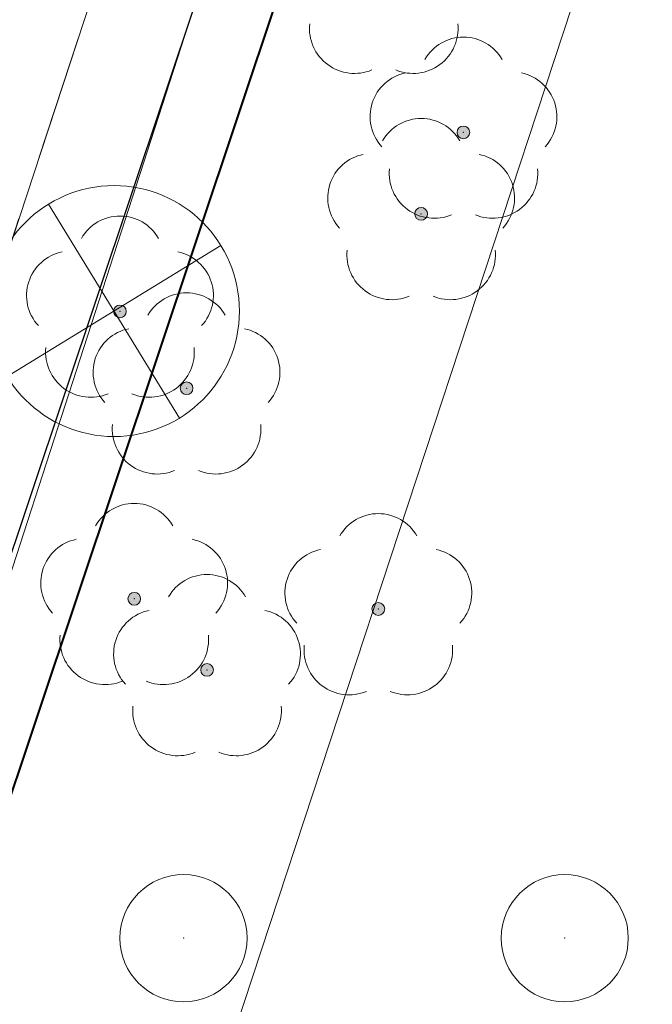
# Model space of a CAD drawing. Header units: metres. Extents: x 6599594 to 6600699, y 5687867 to 5691114.
# Tile 76 of 256: x 6599872 to 6599877, y 5688601 to 5688609. Entities that reach past the tile are written whole.
import ezdxf

# ---------------------------------------------------------------- set-up
doc = ezdxf.new("R2010")
doc.units = ezdxf.units.M
doc.header["$MEASUREMENT"] = 0
for name, pattern in [('1', [0]), ('3_EGBZ', [1.5, 1, -0.5]), ('BTO', [0]), ('BUF', [0]), ('L_0_04', [1.5, 1, -0.5]), ('UPT', [0]), ('UPW', [0])]:
    doc.linetypes.add(name, pattern=pattern)
doc.layers.get('0').update_dxf_attribs({"color": 253, "linetype": 'CONTINUOUS', "lineweight": 13})
for name, color, linetype, lineweight in [('_dren', 30, '3_EGBZ', 40), ('_kolor chodnik', 50, '1', 5), ('_kolor jezdnia', 4, '1', 0), ('_kolor zjazdy kostka', 7, '1', 5), ('_kolor ścieżka @ 1', 10, '1', 0), ('_podział mój', 201, 'BTO', 40), ('_row', 150, 'CONTINUOUS', 30), ('_wycinka', 10, 'BUF', 15), ('OT_Komunikacja', 7, 'CONTINUOUS', 0), ('OT_ZagospodarowanieTerenu', 7, 'CONTINUOUS', 0), ('OT_ZagospodarowanieTerenu_P', 7, 'CONTINUOUS', 0), ('UTTPOM_L_0', 30, 'UPT', 9), ('UWWPM_L_0', 5, 'UPW', 9)]:
    doc.layers.add(name, color=color, linetype=linetype, lineweight=lineweight)
pattern_1 = [(45, (0, 0), (-0.1414213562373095, 0.1414213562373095), []), (135, (0, 0), (-0.1414213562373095, -0.1414213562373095), [])]

# ---------------------------------------------------------------- blocks, each defined once
blk = doc.blocks.new('ddddd')
at = {"layer": '_wycinka'}
for p, q in [((6600244.106448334, 5690836.218476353), (6600245.135551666, 5690834.535523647)), ((6600245.462476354, 5690835.891551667), (6600243.779523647, 5690834.862448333))]:
    blk.add_line(p, q, dxfattribs=at)
blk.add_circle((6600244.621, 5690835.377), 0.986329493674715, dxfattribs=at)
blk = doc.blocks.new('230')
at = {"color": 0, "linetype": 'Continuous', "lineweight": 18}
blk.add_circle((0, 0), 1, dxfattribs=at)
blk = doc.blocks.new('147')
at = {"linetype": 'Continuous', "lineweight": 18}
blk.add_hatch(color=0, dxfattribs=at).paths.add_polyline_path([(0, -0.1, 1), (0, 0.1, 1)])
at = {"color": 0, "linetype": 'Continuous', "lineweight": 18}
blk.add_circle((0, 0), 0.1, dxfattribs=at)
for centre, radius, start, end in [((0, 0.8), 0.7, 29.8459319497, 150.1540680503), ((-0.7700000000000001, 0.25), 0.7, 101.6336339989, 222.6626941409), ((0.7700000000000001, 0.25), 0.7, 317.3373058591, 78.3663660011), ((-0.4600000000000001, -0.6400000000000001), 0.71, 174.3693172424, 292.5572466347), ((0.4600000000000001, -0.6400000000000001), 0.71, 247.4427533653, 5.630682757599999)]:
    blk.add_arc(centre, radius, start, end, dxfattribs=at)
blk = doc.blocks.new('hhh')
at = {"layer": '_podział mój'}
blk.add_line((6600030.348422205, 5689076.243038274), (6599864.227411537, 5688579.984196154), dxfattribs=at)

msp = doc.modelspace()

# ---------------------------------------------------------------- hatches: boundary and pattern name
at = {"layer": '_kolor chodnik'}
h = msp.add_hatch(dxfattribs=at)
h.set_pattern_fill('ANSI37', color=256, scale=1.6)
h.set_pattern_definition(pattern_1)
h.paths.add_polyline_path([(6599849.938171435, 5688542.085872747), (6599852.232147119, 5688548.938742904), (6599853.573135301, 5688548.489851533), (6599853.827082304, 5688549.248475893), (6599851.793849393, 5688549.929093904), (6599849.895278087, 5688548.982823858), (6599847.823506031, 5688542.793750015)])
edge = h.paths.add_edge_path()
edge.add_line((6600018.106075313, 5689087.454911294), (6600022.42781917, 5689091.229234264))
edge.add_line((6600022.42781917, 5689091.229234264), (6600020.233254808, 5689093.742094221))
edge.add_line((6600020.233254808, 5689093.742094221), (6600017.159471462, 5689091.057656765))
edge.add_arc((6600023.275194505, 5689085.385140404), 8.34143334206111, 137.1531558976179, 148.8016577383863)
edge.add_line((6600016.140105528, 5689089.706021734), (6600018.106075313, 5689087.454911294))
h.paths.add_polyline_path([(6600038.501784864, 5689187.59229436), (6600037.906968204, 5689187.700586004), (6600037.638296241, 5689186.224843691), (6600038.240083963, 5689186.115282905)])
h.paths.add_polyline_path([(6600069.098302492, 5689360.276020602), (6600068.321239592, 5689360.413462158), (6600068.064048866, 5689358.936495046), (6600068.836639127, 5689358.799546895)])
h.paths.add_polyline_path([(6600082.393785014, 5689362.950258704), (6600082.941124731, 5689366.103121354), (6600081.481377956, 5689366.361351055), (6600080.923159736, 5689363.210828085)])
h.paths.add_polyline_path([(6600074.022236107, 5689388.065861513), (6600072.983907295, 5689388.249860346), (6600072.723374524, 5689386.772538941), (6600073.760538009, 5689386.588865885)])
h.paths.add_polyline_path([(6600105.602402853, 5689486.45426531), (6600106.738797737, 5689489.760539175), (6600105.28818975, 5689490.281952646), (6600104.132785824, 5689486.965912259)])
h.paths.add_polyline_path([(6600132.519778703, 5689678.737346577), (6600131.636986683, 5689678.922259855), (6600131.330470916, 5689677.453953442), (6600132.212256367, 5689677.269208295)])
h.paths.add_polyline_path([(6600156.649397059, 5689798.7449027), (6600156.48800471, 5689797.95886096), (6600157.450195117, 5689797.757316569), (6600157.615023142, 5689798.542205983)])
h.paths.add_polyline_path([(6600189.055358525, 5689948.643107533), (6600187.902868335, 5689948.884512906), (6600187.600024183, 5689947.417400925), (6600188.748131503, 5689947.176379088)])
edge = h.paths.add_edge_path()
edge.add_line((6600204.459383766, 5690032.969035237), (6600204.153258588, 5690031.227801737))
edge.add_arc((6600202.328347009, 5690027.299936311), 4.331100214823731, 41.853001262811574, 65.08011546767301, ccw=False)
edge.add_arc((6600032.903931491, 5690051.979071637), 174.020003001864, 352.8070218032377, 353.495463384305)
edge.add_arc((6600202.372679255, 5690027.343587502), 5.999999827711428, 55.12102442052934, 69.64815978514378)
edge = h.paths.add_edge_path()
edge.add_line((6600205.046027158, 5690040.265402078), (6600204.972740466, 5690038.483452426))
edge.add_arc((6600203.986269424, 5690044.401803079), 5.999999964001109, 279.4630688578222, 294.9140560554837)
edge.add_line((6600206.513819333, 5690038.960158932), (6600206.607027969, 5690041.030672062))
edge.add_arc((6600203.986269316, 5690044.401803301), 4.270000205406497, 284.3702444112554, 307.86193139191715, ccw=False)
edge = h.paths.add_edge_path()
edge.add_arc((6600203.547470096, 5690044.558759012), 6.446878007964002, 324.43500910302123, 356.20133685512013, ccw=False)
edge.add_arc((6600203.986269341, 5690044.401803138), 6.000000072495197, 323.2169970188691, 357.4193489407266)
h.paths.add_polyline_path([(6600208.910055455, 5690121.713696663), (6600208.146285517, 5690121.748120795), (6600207.125602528, 5690121.794124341), (6600209.971605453, 5690121.665851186)])
edge = h.paths.add_edge_path()
edge.add_line((6600238.769818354, 5690481.648294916), (6600240.338176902, 5690490.87374652))
edge.add_line((6600240.338176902, 5690490.87374652), (6600241.251295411, 5690510.829461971))
edge.add_line((6600241.251295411, 5690510.829461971), (6600239.524022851, 5690510.928942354))
edge.add_line((6600239.524022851, 5690510.928942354), (6600238.633343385, 5690491.167757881))
edge.add_line((6600238.633343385, 5690491.167757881), (6600234.579716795, 5690467.661262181))
edge.add_line((6600234.579716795, 5690467.661262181), (6600234.449796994, 5690464.966873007))
edge.add_arc((6600242.443669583, 5690464.607462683), 8.001948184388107, 177.4256737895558, 268.2543056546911)
edge.add_line((6600242.199903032, 5690456.609228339), (6600242.216657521, 5690457.359274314))
edge.add_line((6600242.216657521, 5690457.359274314), (6600242.305257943, 5690458.836738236))
edge.add_arc((6600242.444504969, 5690464.607952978), 5.772894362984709, 177.0298084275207, 268.6178439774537, ccw=False)
edge.add_line((6600236.679365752, 5690464.907083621), (6600236.951876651, 5690470.95443634))
edge.add_line((6600236.951876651, 5690470.95443634), (6600238.15078669, 5690478.210832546))
edge.add_line((6600238.15078669, 5690478.210832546), (6600238.769818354, 5690481.648294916))
h.paths.add_polyline_path([(6600238.769818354, 5690481.648294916), (6600238.15078669, 5690478.210832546), (6600239.670056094, 5690477.930590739), (6600240.266710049, 5690481.376366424)])
edge = h.paths.add_edge_path()
edge.add_line((6600223.366500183, 5690460.339976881), (6600223.278629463, 5690457.997544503))
edge.add_arc((6600220.967166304, 5690465.656339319), 7.999999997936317, 286.7940807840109, 300.2738222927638)
edge.add_line((6600225.000231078, 5690458.747331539), (6600225.240084, 5690461.623695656))
edge.add_arc((6600221.105749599, 5690465.648640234), 5.76999998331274, 293.06724424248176, 315.7681070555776, ccw=False)
edge = h.paths.add_edge_path()
edge.add_arc((6600220.025145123, 5690444.676291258), 5.770000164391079, 37.996647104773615, 59.94382588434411, ccw=False)
edge.add_line((6600224.572175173, 5690448.22839199), (6600224.817793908, 5690451.081798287))
edge.add_arc((6600220.025145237, 5690444.676291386), 7.999999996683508, 53.19588653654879, 68.15166733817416)
edge.add_line((6600223.00235276, 5690452.101669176), (6600222.91504296, 5690449.670427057))
edge = h.paths.add_edge_path()
edge.add_arc((6600221.105749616, 5690465.648640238), 7.999999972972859, 328.0222308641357, 357.0132597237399)
edge.add_line((6600229.094882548, 5690465.23180147), (6600229.218816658, 5690467.593604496))
edge.add_line((6600229.218816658, 5690467.593604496), (6600228.218919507, 5690467.645774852))
edge.add_line((6600228.218919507, 5690467.645774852), (6600227.891778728, 5690461.411918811))
h.paths.add_polyline_path([(6600200.980142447, 5690012.236744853), (6600202.317278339, 5690011.956662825), (6600202.522293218, 5690012.935421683), (6600201.182321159, 5690013.216097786)])
h.paths.add_polyline_path([(6600196.457878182, 5689983.98337835), (6600195.202332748, 5689984.246370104), (6600194.899091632, 5689982.777335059), (6600196.150355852, 5689982.515240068)])
edge = h.paths.add_edge_path()
edge.add_line((6600112.305909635, 5689517.991018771), (6600112.691041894, 5689519.807934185))
edge.add_line((6600112.691041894, 5689519.807934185), (6600113.245521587, 5689522.423769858))
edge.add_line((6600113.245521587, 5689522.423769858), (6600111.553124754, 5689522.782507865))
edge.add_line((6600111.553124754, 5689522.782507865), (6600107.405864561, 5689503.21722655))
edge.add_line((6600107.405864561, 5689503.21722655), (6600099.494506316, 5689480.361667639))
edge.add_line((6600099.494506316, 5689480.361667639), (6600099.182814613, 5689478.891218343))
edge.add_arc((6600107.008997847, 5689477.232359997), 8.000059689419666, 168.0325629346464, 257.7529108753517)
edge.add_line((6600105.311960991, 5689469.414366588), (6600105.784990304, 5689471.593619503))
edge.add_arc((6600107.008927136, 5689477.232314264), 5.769999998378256, 168.0321375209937, 257.7533362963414, ccw=False)
edge.add_line((6600101.364343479, 5689478.42879883), (6600101.647245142, 5689479.76342708))
edge.add_line((6600101.647245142, 5689479.76342708), (6600104.132785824, 5689486.965912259))
edge.add_line((6600104.132785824, 5689486.965912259), (6600105.28818975, 5689490.281952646))
edge.add_line((6600105.28818975, 5689490.281952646), (6600108.240043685, 5689498.809726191))
edge.add_line((6600108.240043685, 5689498.809726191), (6600112.305909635, 5689517.991018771))
h.paths.add_polyline_path([(6600136.009573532, 5689645.499114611), (6600138.333647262, 5689645.012304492), (6600138.661671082, 5689646.578318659), (6600134.869459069, 5689647.372651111)])
at = {"layer": '_kolor jezdnia'}
h = msp.add_hatch(dxfattribs=at)
h.set_pattern_fill('ANSI37', color=4, scale=3.5)
h.set_pattern_definition([(45, (0, 0), (-0.3093592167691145, 0.3093592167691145), []), (135, (0, 0), (-0.3093592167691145, -0.3093592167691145), [])])
edge = h.paths.add_edge_path()
edge.add_line((6599833.066047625, 5688539.933393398), (6599850.649511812, 5688527.983462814))
edge.add_arc((6599857.337592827, 5688536.653968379), 10.95025544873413, 169.5012687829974, 232.3548431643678, ccw=False)
edge.add_arc((6599858.085851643, 5688536.618142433), 11.69295282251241, 162.2507788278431, 169.9967502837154, ccw=False)
edge.add_line((6599846.949484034, 5688540.182754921), (6599847.823506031, 5688542.793750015))
edge.add_line((6599847.823506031, 5688542.793750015), (6599849.895278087, 5688548.982823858))
edge.add_line((6599849.895278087, 5688548.982823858), (6599852.434748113, 5688556.56906746))
edge.add_line((6599852.434748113, 5688556.56906746), (6599928.48625871, 5688783.760284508))
edge.add_line((6599928.48625871, 5688783.760284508), (6599931.025728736, 5688791.34652811))
edge.add_line((6599931.025728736, 5688791.34652811), (6599996.657773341, 5688987.411326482))
edge.add_line((6599996.657773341, 5688987.411326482), (6599999.197243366, 5688994.997570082))
edge.add_line((6599999.197243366, 5688994.997570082), (6600021.930100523, 5689062.908193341))
edge.add_line((6600021.930100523, 5689062.908193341), (6600017.620224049, 5689067.371531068))
edge.add_line((6600017.620224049, 5689067.371531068), (6600016.714558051, 5689064.654078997))
edge.add_line((6600016.714558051, 5689064.654078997), (6600012.423620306, 5689051.835617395))
edge.add_line((6600012.423620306, 5689051.835617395), (6600009.884150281, 5689044.249373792))
edge.add_line((6600009.884150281, 5689044.249373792), (6599977.53516164, 5688947.612159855))
edge.add_line((6599977.53516164, 5688947.612159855), (6599974.995691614, 5688940.025916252))
edge.add_line((6599974.995691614, 5688940.025916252), (6599942.096912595, 5688841.746295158))
edge.add_line((6599942.096912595, 5688841.746295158), (6599939.557442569, 5688834.160051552))
edge.add_line((6599939.557442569, 5688834.160051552), (6599882.679288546, 5688664.246042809))
edge.add_line((6599882.679288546, 5688664.246042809), (6599880.139818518, 5688656.659799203))
edge.add_line((6599880.139818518, 5688656.659799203), (6599852.46454386, 5688573.984527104))
edge.add_line((6599852.46454386, 5688573.984527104), (6599842.470137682, 5688544.127903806))
edge.add_arc((6599835.706422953, 5688546.652910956), 7.219660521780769, 248.5480913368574, 339.52856074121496, ccw=False)
h.paths.add_polyline_path([(6600044.653202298, 5689172.271628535), (6600046.276244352, 5689181.431901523), (6600047.759199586, 5689189.801539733), (6600051.0603021, 5689208.432603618), (6600052.368792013, 5689215.817578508), (6600054.808584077, 5689229.587499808), (6600056.11707399, 5689236.972474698), (6600057.346666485, 5689243.912161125), (6600058.655146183, 5689251.297078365), (6600058.831439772, 5689252.292060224), (6600060.098987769, 5689259.445963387), (6600060.139929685, 5689259.677035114), (6600061.407468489, 5689266.830886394), (6600072.329030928, 5689328.470998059), (6600073.637511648, 5689335.855921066), (6600077.337304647, 5689356.73715072), (6600078.820259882, 5689365.106788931), (6600081.142794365, 5689378.214921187), (6600082.538516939, 5689386.092227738), (6600095.187867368, 5689457.483787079), (6600091.082877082, 5689465.8405575), (6600089.043088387, 5689454.328211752), (6600087.870641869, 5689447.711051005), (6600087.560133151, 5689445.958573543), (6600086.562151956, 5689440.326076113), (6600082.433200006, 5689417.022719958), (6600080.95024477, 5689408.65308175), (6600077.202698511, 5689387.502337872), (6600075.719743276, 5689379.132699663), (6600073.469199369, 5689366.430874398), (6600071.986244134, 5689358.061236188), (6600069.98686466, 5689346.776955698), (6600068.591142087, 5689338.899649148), (6600065.559290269, 5689321.78820693), (6600064.163567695, 5689313.910900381), (6600059.719426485, 5689288.828650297), (6600058.323703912, 5689280.951343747), (6600057.563846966, 5689276.662793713), (6600056.168124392, 5689268.785487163), (6600054.804920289, 5689261.091711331), (6600053.409197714, 5689253.21440478), (6600053.264817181, 5689252.399536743), (6600051.869094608, 5689244.522230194), (6600051.183555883, 5689240.653124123), (6600049.787833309, 5689232.775817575), (6600046.593849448, 5689214.749319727), (6600045.198126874, 5689206.872013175), (6600044.41754409, 5689202.466488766), (6600042.934588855, 5689194.096850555), (6600036.429952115, 5689157.38538759), (6600034.946996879, 5689149.01574938), (6600030.579776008, 5689124.367629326), (6600027.529365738, 5689107.151445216), (6600024.895072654, 5689094.014582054), (6600030.583685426, 5689094.264316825), (6600032.945013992, 5689106.191885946), (6600043.170247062, 5689163.901990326)])
edge = h.paths.add_edge_path()
edge.add_line((6600111.106812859, 5689535.144351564), (6600111.256844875, 5689535.85214863))
edge.add_line((6600111.256844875, 5689535.85214863), (6600112.915748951, 5689543.678261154))
edge.add_line((6600112.915748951, 5689543.678261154), (6600117.304772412, 5689564.384094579))
edge.add_line((6600117.304772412, 5689564.384094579), (6600119.067357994, 5689572.699339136))
edge.add_line((6600119.067357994, 5689572.699339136), (6600120.087667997, 5689577.512794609))
edge.add_line((6600120.087667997, 5689577.512794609), (6600121.642890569, 5689584.849775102))
edge.add_line((6600121.642890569, 5689584.849775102), (6600128.436769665, 5689616.900852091))
edge.add_line((6600128.436769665, 5689616.900852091), (6600129.991992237, 5689624.237832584))
edge.add_line((6600129.991992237, 5689624.237832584), (6600132.660554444, 5689636.827148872))
edge.add_line((6600132.660554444, 5689636.827148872), (6600133.208838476, 5689639.444704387))
edge.add_line((6600133.208838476, 5689639.444704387), (6600134.848957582, 5689647.274775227))
edge.add_line((6600134.848957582, 5689647.274775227), (6600138.97649476, 5689666.979995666))
edge.add_line((6600138.97649476, 5689666.979995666), (6600140.51410642, 5689674.320687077))
edge.add_line((6600140.51410642, 5689674.320687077), (6600145.209128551, 5689696.735129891))
edge.add_line((6600145.209128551, 5689696.735129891), (6600146.746740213, 5689704.075821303))
edge.add_line((6600146.746740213, 5689704.075821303), (6600151.462308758, 5689726.588354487))
edge.add_line((6600151.462308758, 5689726.588354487), (6600152.999920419, 5689733.929045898))
edge.add_line((6600152.999920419, 5689733.929045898), (6600155.244070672, 5689744.642813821))
edge.add_line((6600155.244070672, 5689744.642813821), (6600156.781682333, 5689751.983505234))
edge.add_line((6600156.781682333, 5689751.983505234), (6600161.635515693, 5689775.156126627))
edge.add_line((6600161.635515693, 5689775.156126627), (6600163.378142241, 5689783.475576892))
edge.add_line((6600163.378142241, 5689783.475576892), (6600163.850769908, 5689785.731942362))
edge.add_line((6600163.850769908, 5689785.731942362), (6600167.028500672, 5689800.902704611))
edge.add_line((6600167.028500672, 5689800.902704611), (6600179.49088801, 5689860.399222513))
edge.add_line((6600179.49088801, 5689860.399222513), (6600181.233514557, 5689868.718672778))
edge.add_line((6600181.233514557, 5689868.718672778), (6600181.84713393, 5689871.648144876))
edge.add_line((6600181.84713393, 5689871.648144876), (6600183.384745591, 5689878.988836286))
edge.add_line((6600183.384745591, 5689878.988836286), (6600184.935818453, 5689886.393792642))
edge.add_line((6600184.935818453, 5689886.393792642), (6600186.575937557, 5689894.223863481))
edge.add_line((6600186.575937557, 5689894.223863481), (6600194.05133812, 5689929.912074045))
edge.add_line((6600194.05133812, 5689929.912074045), (6600195.691457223, 5689937.742144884))
edge.add_line((6600195.691457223, 5689937.742144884), (6600202.915799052, 5689972.231779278))
edge.add_line((6600202.915799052, 5689972.231779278), (6600204.555918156, 5689980.061850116))
edge.add_line((6600204.555918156, 5689980.061850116), (6600206.062781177, 5689987.255744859))
edge.add_line((6600206.062781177, 5689987.255744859), (6600207.702900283, 5689995.085815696))
edge.add_line((6600207.702900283, 5689995.085815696), (6600210.232559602, 5690007.162628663))
edge.add_line((6600210.232559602, 5690007.162628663), (6600211.694938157, 5690014.144150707))
edge.add_arc((6600028.177652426, 5690052.584442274), 187.5000004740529, 348.1696294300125, 357.4195276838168)
edge.add_line((6600215.487522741, 5690044.142720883), (6600208.310270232, 5690026.480446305))
edge.add_arc((6600032.903933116, 5690051.97907145), 177.2500013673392, 348.1696294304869, 351.7289130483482, ccw=False)
edge.add_line((6600206.38894146, 5690015.640182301), (6600205.966941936, 5690013.625519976))
edge.add_line((6600205.966941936, 5690013.625519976), (6600204.326822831, 5690005.795449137))
edge.add_line((6600204.326822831, 5690005.795449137), (6600197.076961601, 5689971.183982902))
edge.add_line((6600197.076961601, 5689971.183982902), (6600195.334335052, 5689962.864532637))
edge.add_line((6600195.334335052, 5689962.864532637), (6600193.44722506, 5689953.855305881))
edge.add_line((6600193.44722506, 5689953.855305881), (6600191.909227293, 5689946.512771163))
edge.add_line((6600191.909227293, 5689946.512771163), (6600185.496844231, 5689915.899498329))
edge.add_line((6600185.496844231, 5689915.899498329), (6600183.856521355, 5689908.068454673))
edge.add_line((6600183.856521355, 5689908.068454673), (6600182.066605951, 5689899.523243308))
edge.add_line((6600182.066605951, 5689899.523243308), (6600180.32407057, 5689891.204228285))
edge.add_line((6600180.32407057, 5689891.204228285), (6600174.320344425, 5689862.541919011))
edge.add_line((6600174.320344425, 5689862.541919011), (6600172.577809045, 5689854.222903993))
edge.add_line((6600172.577809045, 5689854.222903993), (6600163.663810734, 5689811.666703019))
edge.add_line((6600163.663810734, 5689811.666703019), (6600162.023782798, 5689803.837067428))
edge.add_line((6600162.023782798, 5689803.837067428), (6600160.924220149, 5689798.587659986))
edge.add_line((6600160.924220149, 5689798.587659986), (6600159.279208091, 5689790.734229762))
edge.add_line((6600159.279208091, 5689790.734229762), (6600157.107250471, 5689780.365115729))
edge.add_line((6600157.107250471, 5689780.365115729), (6600155.462238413, 5689772.511685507))
edge.add_line((6600155.462238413, 5689772.511685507), (6600153.380318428, 5689762.572418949))
edge.add_line((6600153.380318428, 5689762.572418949), (6600151.735124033, 5689754.718118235))
edge.add_line((6600151.735124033, 5689754.718118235), (6600148.586504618, 5689739.686336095))
edge.add_line((6600148.586504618, 5689739.686336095), (6600146.885007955, 5689731.563243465))
edge.add_line((6600146.885007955, 5689731.563243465), (6600141.75088822, 5689707.052510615))
edge.add_line((6600141.75088822, 5689707.052510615), (6600140.110896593, 5689699.223048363))
edge.add_line((6600140.110896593, 5689699.223048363), (6600133.483561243, 5689667.583574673))
edge.add_line((6600133.483561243, 5689667.583574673), (6600131.860394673, 5689659.834436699))
edge.add_line((6600131.860394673, 5689659.834436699), (6600131.740984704, 5689659.26436315))
edge.add_line((6600131.740984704, 5689659.26436315), (6600130.117814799, 5689651.515209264))
edge.add_line((6600130.117814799, 5689651.515209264), (6600127.27873359, 5689637.961189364))
edge.add_line((6600127.27873359, 5689637.961189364), (6600126.924568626, 5689636.290366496))
edge.add_line((6600126.924568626, 5689636.290366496), (6600125.166244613, 5689627.995226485))
edge.add_line((6600125.166244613, 5689627.995226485), (6600118.009503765, 5689594.232298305))
edge.add_line((6600118.009503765, 5689594.232298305), (6600116.25117975, 5689585.937158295))
edge.add_line((6600116.25117975, 5689585.937158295), (6600113.665314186, 5689573.737975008))
edge.add_line((6600113.665314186, 5689573.737975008), (6600111.898534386, 5689565.402943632))
edge.add_line((6600111.898534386, 5689565.402943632), (6600104.889982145, 5689532.339115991))
edge.add_line((6600104.889982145, 5689532.339115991), (6600103.22663594, 5689524.492047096))
edge.add_line((6600103.22663594, 5689524.492047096), (6600096.623876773, 5689493.342605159))
edge.add_line((6600096.623876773, 5689493.342605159), (6600094.968986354, 5689485.535427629))
edge.add_line((6600094.968986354, 5689485.535427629), (6600094.300101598, 5689482.379870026))
edge.add_line((6600094.300101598, 5689482.379870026), (6600099.182814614, 5689478.891218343))
edge.add_line((6600099.182814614, 5689478.891218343), (6600099.494506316, 5689480.361667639))
edge.add_line((6600099.494506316, 5689480.361667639), (6600111.106812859, 5689535.144351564))
edge = h.paths.add_edge_path()
edge.add_arc((6600239.213891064, 5690851.400367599), 10.00000000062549, -2.8342403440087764, 76.13703556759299, ccw=False)
edge.add_line((6600249.201658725, 5690850.905901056), (6600249.082723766, 5690848.503524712))
edge.add_line((6600249.082723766, 5690848.503524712), (6600247.016487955, 5690806.767468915))
edge.add_line((6600247.016487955, 5690806.767468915), (6600246.092398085, 5690789.152178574))
edge.add_line((6600246.092398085, 5690789.152178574), (6600233.768116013, 5690572.015170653))
edge.add_line((6600233.768116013, 5690572.015170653), (6600228.959056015, 5690465.296202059))
edge.add_line((6600228.959056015, 5690465.296202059), (6600234.588724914, 5690465.017134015))
edge.add_line((6600234.588724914, 5690465.017134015), (6600239.262540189, 5690571.767576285))
edge.add_line((6600239.262540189, 5690571.767576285), (6600252.50503885, 5690806.400146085))
edge.add_line((6600252.50503885, 5690806.400146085), (6600254.569211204, 5690848.094521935))
edge.add_arc((6600262.559425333, 5690847.6989487), 7.999999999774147, 76.13703557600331, 177.1657596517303, ccw=False)
edge.add_line((6600264.476229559, 5690855.465921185), (6600241.609896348, 5690861.109083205))
edge = h.paths.add_edge_path()
edge.add_line((6600250.031475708, 5690451.625307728), (6600250.231741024, 5690455.772579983))
edge.add_line((6600250.231741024, 5690455.772579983), (6600246.257763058, 5690456.417303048))
edge.add_line((6600246.257763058, 5690456.417303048), (6600242.171761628, 5690456.61060902))
edge.add_arc((6600242.563100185, 5690464.586983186), 7.985968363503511, 176.9123644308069, 267.1911945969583, ccw=False)
edge.add_line((6600234.588724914, 5690465.017134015), (6600228.959056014, 5690465.296202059))
edge.add_arc((6600220.965133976, 5690465.657286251), 8.002072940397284, 267.8289300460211, 357.413716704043, ccw=False)
edge.add_line((6600220.661989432, 5690457.660957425), (6600212.406915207, 5690458.119572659))
edge.add_line((6600212.406915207, 5690458.119572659), (6600208.431872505, 5690457.817501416))
edge.add_line((6600208.431872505, 5690457.817501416), (6600208.233912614, 5690454.548331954))
edge.add_line((6600208.233912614, 5690454.548331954), (6600212.129565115, 5690453.127270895))
edge.add_line((6600212.129565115, 5690453.127270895), (6600218.640548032, 5690452.76554962))
edge.add_line((6600218.640548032, 5690452.76554962), (6600216.486747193, 5690452.885205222))
edge.add_line((6600216.486747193, 5690452.885205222), (6600220.468905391, 5690452.663974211))
edge.add_arc((6600220.025145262, 5690444.676291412), 7.99999997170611, -0.3386579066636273, 86.8201700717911, ccw=False)
edge.add_line((6600228.025005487, 5690444.629006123), (6600227.803602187, 5690439.649256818))
edge.add_line((6600227.803602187, 5690439.649256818), (6600226.885525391, 5690435.936828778))
edge.add_line((6600226.885525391, 5690435.936828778), (6600225.534849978, 5690405.967249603))
edge.add_line((6600225.534849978, 5690405.967249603), (6600226.115199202, 5690402.187514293))
edge.add_line((6600226.115199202, 5690402.187514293), (6600213.445139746, 5690121.008786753))
edge.add_line((6600213.445139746, 5690121.008786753), (6600213.352800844, 5690118.960058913))
edge.add_line((6600213.352800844, 5690118.960058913), (6600209.980184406, 5690044.131649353))
edge.add_arc((6600203.98626942, 5690044.401803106), 5.999999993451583, 257.4162346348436, 357.41934921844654, ccw=False)
edge.add_line((6600202.679069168, 5690038.545931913), (6600201.589735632, 5690033.666039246))
edge.add_line((6600201.589735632, 5690033.666039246), (6600203.67987942, 5690033.199458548))
edge.add_arc((6600202.372679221, 5690027.343587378), 5.999999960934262, -8.27108729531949, 77.41623506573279, ccw=False)
edge.add_line((6600208.310270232, 5690026.480446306), (6600215.487522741, 5690044.142720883))
edge.add_line((6600215.487522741, 5690044.142720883), (6600216.199687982, 5690059.9446614))
edge.add_line((6600216.199687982, 5690059.9446614), (6600216.537356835, 5690067.437056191))
edge.add_line((6600216.537356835, 5690067.437056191), (6600223.893528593, 5690230.66011469))
edge.add_line((6600223.893528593, 5690230.66011469), (6600224.231197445, 5690238.152509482))
edge.add_line((6600224.231197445, 5690238.152509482), (6600233.507835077, 5690443.987992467))
edge.add_arc((6600241.499722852, 5690443.627812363), 7.999999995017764, 87.29208981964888, 177.4195277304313, ccw=False)
edge.add_line((6600241.877677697, 5690451.618879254), (6600246.021541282, 5690451.422886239))
edge.add_line((6600246.021541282, 5690451.422886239), (6600246.427694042, 5690451.44338883))
edge.add_line((6600246.427694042, 5690451.44338883), (6600246.79397003, 5690451.461878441))
edge.add_line((6600246.79397003, 5690451.461878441), (6600250.031475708, 5690451.625307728))
edge = h.paths.add_edge_path()
edge.add_line((6600007.33756506, 5689086.20374581), (6600006.980466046, 5689080.740822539))
edge.add_line((6600006.980466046, 5689080.740822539), (6600007.229745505, 5689080.720859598))
edge.add_line((6600007.229745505, 5689080.720859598), (6600008.093335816, 5689080.601653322))
edge.add_line((6600008.093335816, 5689080.601653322), (6600008.702681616, 5689080.53831051))
edge.add_arc((6600008.140193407, 5689070.554142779), 9.999999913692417, -18.557800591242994, 86.77547804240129, ccw=False)
edge.add_line((6600017.620224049, 5689067.371531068), (6600021.930100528, 5689062.908193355))
edge.add_arc((6599734.83819726, 5689159.011261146), 302.7499967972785, 341.4922000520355, 343.8640860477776)
edge.add_arc((6600034.895369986, 5689072.315877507), 9.581213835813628, 98.63328270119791, 164.5273290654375, ccw=False)
edge.add_line((6600033.457137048, 5689081.788529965), (6600033.832640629, 5689081.798737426))
edge.add_line((6600033.832640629, 5689081.798737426), (6600034.422462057, 5689082.05700874))
edge.add_line((6600034.422462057, 5689082.05700874), (6600036.833623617, 5689082.139040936))
edge.add_line((6600036.833623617, 5689082.139040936), (6600036.730225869, 5689087.148851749))
edge.add_line((6600036.730225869, 5689087.148851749), (6600036.579860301, 5689087.134303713))
edge.add_arc((6600036.479565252, 5689093.136286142), 6.002820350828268, 169.1687651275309, 270.9573417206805, ccw=False)
edge.add_line((6600030.583685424, 5689094.264316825), (6600024.895072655, 5689094.014582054))
edge.add_arc((6600015.200558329, 5689096.162123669), 9.929528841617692, 271.0943432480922, 347.5094668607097, ccw=False)
edge.add_arc((6600014.909438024, 5689089.646776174), 3.446070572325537, 264.4236009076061, 278.0194998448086, ccw=False)
edge.add_line((6600014.574573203, 5689086.217014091), (6600014.299554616, 5689086.232508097))
edge.add_line((6600014.299554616, 5689086.232508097), (6600010.474232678, 5689086.448019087))
edge.add_line((6600010.474232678, 5689086.448019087), (6600007.33756506, 5689086.20374581))
edge = h.paths.add_edge_path()
edge.add_line((6600105.490725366, 5689463.953528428), (6600106.927559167, 5689464.047234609))
edge.add_line((6600106.927559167, 5689464.047234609), (6600107.835, 5689468.66))
edge.add_line((6600107.835, 5689468.66), (6600105.311960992, 5689469.414366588))
edge.add_arc((6600107.008997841, 5689477.232359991), 8.000059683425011, 168.0325628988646, 257.75291091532, ccw=False)
edge.add_line((6600099.182814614, 5689478.891218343), (6600094.300101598, 5689482.379870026))
edge.add_arc((6600586.245114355, 5689378.104238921), 502.8750369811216, 168.032376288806, 169.9522165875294)
edge.add_line((6600091.082877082, 5689465.8405575), (6600095.187867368, 5689457.483787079))
edge.add_arc((6600103.065173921, 5689456.088064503), 8.000000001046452, 77.7533362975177, 169.9524553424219, ccw=False)
edge.add_line((6600104.762140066, 5689463.906012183), (6600105.490725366, 5689463.953528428))
at = {"layer": '_kolor zjazdy kostka'}
h = msp.add_hatch(dxfattribs=at)
h.set_pattern_fill('ANSI37', color=256, scale=1.6)
h.set_pattern_definition(pattern_1)
h.paths.add_polyline_path([(6600244.137440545, 5690813.934732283), (6600242.369522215, 5690814.022127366), (6600242.097568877, 5690808.528921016), (6600243.865482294, 5690808.441426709)])
h.paths.add_polyline_path([(6600247.012128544, 5690806.679412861), (6600247.442736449, 5690815.377295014), (6600247.393289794, 5690814.378518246), (6600247.113277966, 5690808.722537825)])
h.paths.add_polyline_path([(6600242.297085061, 5690788.088808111), (6600240.958726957, 5690788.155683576), (6600240.648818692, 5690782.664569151), (6600241.987258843, 5690782.599147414)])
h.paths.add_polyline_path([(6600245.558275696, 5690780.919298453), (6600246.037231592, 5690789.405686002), (6600244.985820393, 5690788.453468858), (6600244.612601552, 5690781.981345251)])
h.paths.add_polyline_path([(6600241.348405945, 5690723.711515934), (6600242.272017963, 5690722.691689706), (6600242.749709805, 5690731.155680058), (6600241.698138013, 5690730.203317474), (6600241.472690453, 5690726.27550499)])
h.paths.add_polyline_path([(6600225.772794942, 5690394.589141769), (6600224.731429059, 5690393.637598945), (6600224.461246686, 5690387.644646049), (6600225.412923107, 5690386.603142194)])
h.paths.add_polyline_path([(6600223.012390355, 5690333.280720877), (6600223.372595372, 5690341.272607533), (6600222.32835346, 5690340.318436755), (6600222.058239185, 5690334.324941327)])
h.paths.add_polyline_path([(6600215.496388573, 5690166.390602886), (6600215.856593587, 5690174.382489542), (6600214.812834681, 5690173.428760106), (6600214.542018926, 5690167.435062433)])
h.paths.add_polyline_path([(6600212.446537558, 5690121.053392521), (6600213.399499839, 5690120.010473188), (6600213.788744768, 5690128.503024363), (6600212.745135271, 5690127.54943145)])
h.paths.add_polyline_path([(6600209.977420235, 5690121.665589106), (6600210.225142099, 5690127.162117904), (6600207.346107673, 5690127.291879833), (6600207.119593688, 5690121.794395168)])
h.paths.add_polyline_path([(6600207.950178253, 5690070.725854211), (6600204.880846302, 5690070.828947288), (6600204.643784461, 5690065.333808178), (6600207.702521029, 5690065.204598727)])
h.paths.add_polyline_path([(6600200.981479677, 5690012.236464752), (6600199.969248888, 5690007.339980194), (6600201.282587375, 5690007.064882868), (6600202.31726072, 5690011.956666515)])
h.paths.add_polyline_path([(6600193.613960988, 5689970.406358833), (6600192.398010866, 5689970.660657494), (6600191.286205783, 5689965.274578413), (6600192.486379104, 5689965.023185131)])
h.paths.add_polyline_path([(6600189.061271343, 5689948.671423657), (6600189.98413328, 5689953.050774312), (6600188.818902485, 5689953.32186217), (6600187.908781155, 5689948.91282903)])
h.paths.add_polyline_path([(6600180.976201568, 5689915.317449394), (6600179.952861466, 5689910.421322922), (6600181.008474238, 5689910.200199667), (6600182.033843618, 5689915.09540201)])
h.paths.add_polyline_path([(6600176.508279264, 5689893.538690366), (6600177.476023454, 5689893.335973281), (6600178.603605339, 5689898.719146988), (6600177.636002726, 5689898.922290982)])
h.paths.add_polyline_path([(6600179.28182965, 5689859.401159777), (6600180.522246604, 5689860.211927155), (6600181.057490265, 5689860.561775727), (6600183.598022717, 5689860.029600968), (6600184.726606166, 5689865.412570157), (6600182.186324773, 5689865.943033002), (6600181.604764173, 5689866.832779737), (6600181.024456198, 5689867.720610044)])
h.paths.add_polyline_path([(6600160.200810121, 5689810.862606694), (6600159.232772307, 5689811.065842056), (6600158.207991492, 5689806.171529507), (6600159.175735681, 5689805.968812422)])
h.paths.add_polyline_path([(6600156.49391753, 5689797.987177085), (6600155.463416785, 5689793.068691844), (6600156.431160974, 5689792.865974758), (6600157.461419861, 5689797.784520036)])
edge = h.paths.add_edge_path()
edge.add_arc((6600173.111981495, 5689800.679690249), 5.999999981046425, 204.673115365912, 239.5411154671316, ccw=False)
edge.add_arc((6600173.162096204, 5689800.685330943), 6.047914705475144, 168.3203586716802, 204.5234866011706, ccw=False)
edge.add_line((6600167.239404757, 5689801.9096668), (6600163.651667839, 5689784.781499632))
edge.add_arc((6600169.524220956, 5689783.551410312), 5.999999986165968, 139.2146049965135, 168.1696294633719, ccw=False)
edge.add_arc((6600169.524220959, 5689783.551410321), 5.999999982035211, 96.80962310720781, 139.2146050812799, ccw=False)
edge.add_line((6600168.812796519, 5689789.509083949), (6600170.070461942, 5689795.507731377))
h.paths.add_polyline_path([(6600163.526364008, 5689776.866746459), (6600166.051243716, 5689776.337874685), (6600167.179826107, 5689781.720838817), (6600164.653945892, 5689782.249920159), (6600163.941148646, 5689783.340449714), (6600163.493329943, 5689784.025580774), (6600161.750703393, 5689775.706130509), (6600162.438017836, 5689776.155376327)])
h.paths.add_polyline_path([(6600152.614191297, 5689774.643430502), (6600153.639138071, 5689779.536616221), (6600152.646757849, 5689779.744928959), (6600151.646447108, 5689774.846147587)])
h.paths.add_polyline_path([(6600150.121074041, 5689767.466820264), (6600148.177624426, 5689758.16795459), (6600149.115997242, 5689757.971390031), (6600151.066362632, 5689767.268392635)])
h.paths.add_polyline_path([(6600142.970741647, 5689739.332500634), (6600141.888449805, 5689734.142420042), (6600144.036614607, 5689733.695518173), (6600145.123068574, 5689738.882330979)])
h.paths.add_polyline_path([(6600136.256357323, 5689701.052153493), (6600137.154085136, 5689700.864096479), (6600138.287960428, 5689706.274871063), (6600137.386492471, 5689706.464182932)])
h.paths.add_polyline_path([(6600130.081494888, 5689667.099389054), (6600129.212847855, 5689667.281639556), (6600128.083282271, 5689661.898895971), (6600128.953953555, 5689661.716447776)])
h.paths.add_polyline_path([(6600128.397394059, 5689659.030340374), (6600127.554144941, 5689659.207226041), (6600126.49340855, 5689653.810049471), (6600127.269860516, 5689653.647397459)])
h.paths.add_polyline_path([(6600134.990411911, 5689640.633636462), (6600137.30714639, 5689640.148363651), (6600138.339560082, 5689645.040620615), (6600136.015486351, 5689645.500958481), (6600135.435178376, 5689646.388788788), (6600134.8548704, 5689647.276619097), (6600133.214751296, 5689639.446548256), (6600134.102581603, 5689640.026856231)])
h.paths.add_polyline_path([(6600122.164164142, 5689634.294831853), (6600121.024067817, 5689628.914244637), (6600122.015114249, 5689628.705875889), (6600123.155614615, 5689634.086346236)])
h.paths.add_polyline_path([(6600114.54207576, 5689593.450769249), (6600113.493359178, 5689593.398339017), (6600112.364315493, 5689588.045694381), (6600113.29076438, 5689587.54753241)])
h.paths.add_polyline_path([(6600110.194543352, 5689572.941097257), (6600109.20781945, 5689573.148880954), (6600108.067717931, 5689567.768269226), (6600109.05014319, 5689567.535215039)])
h.paths.add_polyline_path([(6600119.083213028, 5689565.540446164), (6600119.089125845, 5689565.542290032), (6600121.462438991, 5689565.065690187), (6600122.598093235, 5689570.447168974), (6600120.229622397, 5689570.949214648), (6600119.651446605, 5689571.8119627), (6600119.073270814, 5689572.727655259), (6600117.310757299, 5689564.412754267)])
h.paths.add_polyline_path([(6600101.698666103, 5689532.937884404), (6600100.730666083, 5689533.141679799), (6600099.694214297, 5689528.250234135), (6600100.669121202, 5689528.045267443)])
h.paths.add_polyline_path([(6600094.064021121, 5689496.827028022), (6600093.080194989, 5689497.033910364), (6600092.036590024, 5689492.143967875), (6600093.038865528, 5689491.933250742)])
h.paths.add_polyline_path([(6600083.709836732, 5689453.74980843), (6600082.738586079, 5689448.336231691), (6600084.647281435, 5689448.027407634), (6600085.606840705, 5689453.416583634)])
h.paths.add_polyline_path([(6600084.434394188, 5689446.82589514), (6600083.348896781, 5689447.018140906), (6600082.567374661, 5689442.58660872), (6600083.649300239, 5689442.394910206)])
h.paths.add_polyline_path([(6600078.04194071, 5689410.721110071), (6600078.996952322, 5689416.137564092), (6600078.054833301, 5689416.304853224), (6600077.111232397, 5689410.886043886)])
h.paths.add_polyline_path([(6600072.911565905, 5689386.768652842), (6600071.960466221, 5689381.312635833), (6600072.800073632, 5689381.16322159), (6600073.766450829, 5689386.590709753)])
h.paths.add_polyline_path([(6600082.887400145, 5689379.432062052), (6600085.278102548, 5689379.03494316), (6600086.160383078, 5689383.956496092), (6600083.759726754, 5689384.355378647), (6600083.152078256, 5689385.224725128), (6600082.544429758, 5689386.094071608), (6600081.148707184, 5689378.216765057), (6600082.018053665, 5689378.824413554)])
h.paths.add_polyline_path([(6600080.731401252, 5689363.247695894), (6600080.041469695, 5689363.369939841), (6600079.433821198, 5689364.239286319), (6600078.8261727, 5689365.1086328), (6600077.343217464, 5689356.73899459), (6600078.212563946, 5689357.346643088), (6600079.081910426, 5689357.954291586), (6600081.429189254, 5689357.564866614), (6600082.388748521, 5689362.980514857)])
h.paths.add_polyline_path([(6600069.104215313, 5689360.304336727), (6600070.063917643, 5689365.720487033), (6600069.2708267, 5689365.861009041), (6600068.327152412, 5689360.441778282)])
h.paths.add_polyline_path([(6600066.550616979, 5689345.891799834), (6600065.546169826, 5689346.069805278), (6600064.677796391, 5689341.145792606), (6600065.678290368, 5689340.968483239)])
h.paths.add_polyline_path([(6600061.138656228, 5689321.077501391), (6600060.270282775, 5689316.15348863), (6600061.250715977, 5689315.979734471), (6600062.127590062, 5689320.902245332)])
h.paths.add_polyline_path([(6600055.325252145, 5689288.11325564), (6600054.456878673, 5689283.189242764), (6600055.410852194, 5689283.020177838), (6600056.283178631, 5689287.917022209)])
h.paths.add_polyline_path([(6600048.045675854, 5689182.819289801), (6600050.371939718, 5689182.407116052), (6600051.31444535, 5689187.67761207), (6600048.980409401, 5689188.064690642), (6600048.372760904, 5689188.934037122), (6600047.765112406, 5689189.803383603), (6600046.306982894, 5689181.603992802), (6600046.972918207, 5689182.069462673)])
h.paths.add_polyline_path([(6600040.943690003, 5689201.374141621), (6600039.339175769, 5689201.66987967), (6600038.429882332, 5689196.244216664), (6600039.984130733, 5689195.958493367)])
h.paths.add_polyline_path([(6600032.993704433, 5689156.473759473), (6600032.278185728, 5689156.600537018), (6600031.299242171, 5689151.188930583), (6600032.034145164, 5689151.058111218)])
h.paths.add_polyline_path([(6600026.309179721, 5689123.603833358), (6600025.417362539, 5689118.683970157), (6600026.271201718, 5689118.532684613), (6600027.143528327, 5689123.456001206)])
h.paths.add_polyline_path([(6600013.302986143, 5689054.462576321), (6600015.842456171, 5689062.048819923), (6600014.576741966, 5689061.417973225), (6600012.672139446, 5689055.728290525)])
h.paths.add_polyline_path([(6599974.547216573, 5688938.686171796), (6599977.086686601, 5688946.272415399), (6599975.820972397, 5688945.641568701), (6599973.916369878, 5688939.951886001)])
h.paths.add_polyline_path([(6599942.102825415, 5688841.748139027), (6599940.837111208, 5688841.117292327), (6599938.932508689, 5688835.427609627), (6599939.563355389, 5688834.161895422)])
h.paths.add_polyline_path([(6599882.685201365, 5688664.247886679), (6599881.419487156, 5688663.617039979), (6599879.514884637, 5688657.927357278), (6599880.145731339, 5688656.661643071)])
h.paths.add_polyline_path([(6599851.799762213, 5688549.930937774), (6599853.832995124, 5688549.250319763), (6599855.42016389, 5688553.991722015), (6599853.386930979, 5688554.672340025), (6599852.913795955, 5688555.621625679), (6599852.440660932, 5688556.570911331), (6599849.901190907, 5688548.984667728)])
h.paths.add_polyline_path([(6600233.581687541, 5690586.458647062), (6600234.520016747, 5690585.337735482), (6600234.976631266, 5690593.428266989), (6600233.922640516, 5690592.499827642)])
h.paths.add_polyline_path([(6600231.72837122, 5690526.750719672), (6600230.676277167, 5690525.793817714), (6600230.420013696, 5690519.782861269), (6600231.363586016, 5690518.655686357)])
h.paths.add_polyline_path([(6600237.577122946, 5690639.505119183), (6600236.516490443, 5690638.540451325), (6600236.176926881, 5690632.541599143), (6600237.1204992, 5690631.41442423)])
h.paths.add_polyline_path([(6600238.927801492, 5690681.139540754), (6600239.8637879, 5690680.021427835), (6600240.320411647, 5690688.112122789), (6600239.268317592, 5690687.155220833)])
h.paths.add_polyline_path([(6600218.12228406, 5690224.814875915), (6600217.079933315, 5690223.86243318), (6600216.809648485, 5690217.865326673), (6600217.762143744, 5690216.822918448)])
h.paths.add_polyline_path([(6600219.363739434, 5690274.535639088), (6600220.31588625, 5690273.493612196), (6600220.675810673, 5690281.480778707), (6600219.633750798, 5690280.528598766)])
h.paths.add_polyline_path([(6600168.759867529, 5689856.554734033), (6600169.729143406, 5689856.3516961), (6600170.857343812, 5689861.737822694), (6600169.889741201, 5689861.940966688)])
h.paths.add_polyline_path([(6600168.841833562, 5689852.115601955), (6600167.871405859, 5689852.319339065), (6600166.844894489, 5689847.425845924), (6600167.816759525, 5689847.221809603)])
at = {"layer": '_kolor ścieżka @ 1'}
h = msp.add_hatch(dxfattribs=at)
h.set_pattern_fill('ANSI37', color=10, scale=1.8)
h.set_pattern_definition([(45, (0, 0), (-0.1590990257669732, 0.1590990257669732), []), (135, (0, 0), (-0.1590990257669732, -0.1590990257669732), [])])
edge = h.paths.add_edge_path()
edge.add_line((6599877.145262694, 5688659.244027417), (6599854.614951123, 5688591.938475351))
edge.add_line((6599854.614951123, 5688591.938475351), (6599854.214414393, 5688589.387325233))
edge.add_line((6599854.214414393, 5688589.387325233), (6599839.435327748, 5688545.233719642))
edge.add_arc((6599834.523035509, 5688547.748213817), 5.518450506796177, 246.51508714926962, 332.8930934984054, ccw=False)
edge.add_line((6599832.323891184, 5688542.686883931), (6599836.925902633, 5688539.594394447))
edge.add_arc((6599835.881373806, 5688546.52869976), 7.012533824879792, 278.5661808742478, 339.9794081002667)
edge.add_line((6599842.470137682, 5688544.127903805), (6599857.359687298, 5688588.607952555))
edge.add_line((6599857.359687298, 5688588.607952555), (6599857.303782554, 5688591.591210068))
edge.add_line((6599857.303782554, 5688591.591210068), (6599879.508971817, 5688657.925513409))
edge.add_line((6599879.508971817, 5688657.925513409), (6599879.193548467, 5688658.558370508))
edge.add_line((6599879.193548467, 5688658.558370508), (6599877.145262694, 5688659.244027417))
h.paths.add_polyline_path([(6599879.193548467, 5688658.558370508), (6599879.508971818, 5688657.925513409), (6599881.413574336, 5688663.615196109), (6599880.780717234, 5688663.299772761), (6599878.732431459, 5688663.985429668), (6599877.145262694, 5688659.244027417)])
h.paths.add_polyline_path([(6599938.92659587, 5688835.425765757), (6599938.611172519, 5688836.058622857), (6599936.562886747, 5688836.744279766), (6599878.732431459, 5688663.985429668), (6599880.780717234, 5688663.299772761), (6599881.413574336, 5688663.615196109)])
h.paths.add_polyline_path([(6599974.364844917, 5688941.291630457), (6599974.049421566, 5688941.924487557), (6599972.001135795, 5688942.610144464), (6599936.562886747, 5688836.744279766), (6599938.611172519, 5688836.058622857), (6599938.92659587, 5688835.425765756)])
h.paths.add_polyline_path([(6599974.049421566, 5688941.924487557), (6599974.364844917, 5688941.291630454), (6600009.253303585, 5689045.515087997), (6600008.937880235, 5689046.147945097), (6600006.889594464, 5689046.833602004), (6599972.001135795, 5688942.610144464)])
h.paths.add_polyline_path([(6600008.937880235, 5689046.147945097), (6600009.253303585, 5689045.515087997), (6600011.157906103, 5689051.204770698), (6600010.525049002, 5689050.889347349), (6600008.476763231, 5689051.575004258), (6600006.889594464, 5689046.833602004)])
edge = h.paths.add_edge_path()
edge.add_arc((6599858.085851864, 5688536.618142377), 11.69295304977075, 162.2507788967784, 169.9967501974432)
edge.add_line((6599846.570656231, 5688538.649255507), (6599849.824991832, 5688528.706403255))
edge.add_line((6599849.824991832, 5688528.706403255), (6599853.13552, 5688528.731057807))
edge.add_line((6599853.13552, 5688528.731057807), (6599849.868997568, 5688538.728963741))
edge.add_line((6599849.868997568, 5688538.728963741), (6599850.886451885, 5688541.768438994))
edge.add_line((6599850.886451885, 5688541.768438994), (6599849.938171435, 5688542.085872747))
edge.add_line((6599849.938171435, 5688542.085872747), (6599847.823506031, 5688542.793750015))
edge.add_line((6599847.823506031, 5688542.793750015), (6599846.949484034, 5688540.182754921))
edge = h.paths.add_edge_path()
edge.add_arc((6600008.743460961, 5689068.123037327), 7.659999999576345, 341.4922000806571, 372.1491631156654)
edge.add_line((6600016.231900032, 5689069.735141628), (6600014.371922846, 5689078.374983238))
edge.add_arc((6600008.140193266, 5689070.554142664), 10.00000004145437, 51.45178747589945, 78.26461791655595)
edge.add_line((6600010.174112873, 5689080.345116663), (6600010.018184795, 5689077.57739322))
edge.add_arc((6600009.814745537, 5689075.098871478), 2.486856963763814, 14.594442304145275, 85.30763078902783, ccw=False)
edge.add_line((6600012.221360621, 5689075.725498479), (6600013.747330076, 5689068.63716722))
edge.add_line((6600013.747330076, 5689068.63716722), (6600013.596857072, 5689066.921144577))
edge.add_line((6600013.596857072, 5689066.921144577), (6600008.476763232, 5689051.575004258))
edge.add_line((6600008.476763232, 5689051.575004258), (6600010.525049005, 5689050.889347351))
edge.add_line((6600010.525049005, 5689050.889347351), (6600011.157906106, 5689051.204770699))
edge.add_line((6600011.157906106, 5689051.204770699), (6600016.007289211, 5689065.69149478))

# ---------------------------------------------------------------- linework, layer by layer
at = {"layer": '_podział mój'}
msp.add_line((6600030.348422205, 5689076.243038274), (6599864.227411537, 5688579.984196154), dxfattribs=at)
at = {"layer": '_row'}
msp.add_line((6599931.53737339, 5688782.951650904), (6599867.687834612, 5688592.21179172), dxfattribs=at)
at = {"layer": 'OT_Komunikacja', "linetype": 'Continuous', "flags": 128}
msp.add_lwpolyline([(6599957.901999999, 5688862.553999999), (6599946.478, 5688828.588999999), (6599936.275000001, 5688797.824), (6599926.778, 5688770.843999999), (6599915.355, 5688736.855000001), (6599905.953, 5688708.117), (6599895.899, 5688677.673), (6599894.707, 5688674.2), (6599887.480999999, 5688653.366000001), (6599876.454, 5688621.082), (6599866.355, 5688590.394), (6599864.541, 5688590.985000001), (6599874.723, 5688621.278), (6599885.417, 5688653.937999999), (6599892.849999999, 5688674.877000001), (6599903.952, 5688708.738), (6599913.594, 5688737.356), (6599924.864000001, 5688771.427), (6599934.164, 5688798.044999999), (6599944.246000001, 5688829.515), (6599955.821999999, 5688863.105)], dxfattribs=at)
at = {"layer": 'OT_ZagospodarowanieTerenu', "linetype": 'L_0_04', "flags": 128}
msp.add_lwpolyline([(6599887.480999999, 5688653.366000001), (6599897.14, 5688648.215), (6599882.486, 5688593.833999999), (6599878.514094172, 5688592.428545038), (6599866.355, 5688590.394), (6599876.454, 5688621.082)], close=True, dxfattribs=at)
at = {"layer": 'OT_ZagospodarowanieTerenu'}
for p in [(6599873.180000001, 5688601.541), (6599876.180000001, 5688601.541)]:
    msp.add_point(p, dxfattribs=at)
at = {"layer": 'OT_ZagospodarowanieTerenu_P'}
for p in [(6599875.383000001, 5688607.876), (6599875.05, 5688607.236), (6599872.679999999, 5688606.468999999), (6599873.204, 5688605.865), (6599872.792000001, 5688604.209), (6599874.713, 5688604.129), (6599873.365, 5688603.650000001)]:
    msp.add_point(p, dxfattribs=at)
at = {"layer": 'UTTPOM_L_0', "linetype": 'Continuous', "flags": 128}
msp.add_lwpolyline([(6599867.45, 5688590.93), (6599879.16, 5688627.069999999)], dxfattribs=at)
at = {"layer": 'UWWPM_L_0', "linetype": 'Continuous', "flags": 128}
msp.add_lwpolyline([(6599868.83, 5688586.39), (6599877.39, 5688612.37)], dxfattribs=at)

# ---------------------------------------------------------------- block references
at = {"layer": '_dren'}
msp.add_blockref('hhh', (0, 0), dxfattribs=at)
at = {"layer": '_wycinka'}
msp.add_blockref('ddddd', (-371.9876429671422, -2228.905607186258), dxfattribs=at)
at = {"layer": 'OT_ZagospodarowanieTerenu', "linetype": 'Continuous', "xscale": 0.5, "yscale": 0.5, "zscale": 0.5}
for p in [(6599873.180000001, 5688601.541), (6599876.180000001, 5688601.541)]:
    msp.add_blockref('230', p, dxfattribs=at)
at = {"layer": 'OT_ZagospodarowanieTerenu_P', "linetype": 'Continuous', "xscale": 0.5, "yscale": 0.5, "zscale": 0.5}
for p in [(6599874.756, 5688609.014999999), (6599875.383000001, 5688607.876), (6599875.05, 5688607.236), (6599872.679999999, 5688606.468999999), (6599873.204, 5688605.865), (6599872.792000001, 5688604.209), (6599874.713, 5688604.129), (6599873.365, 5688603.650000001)]:
    msp.add_blockref('147', p, dxfattribs=at)

doc.saveas('drawing.dxf')
